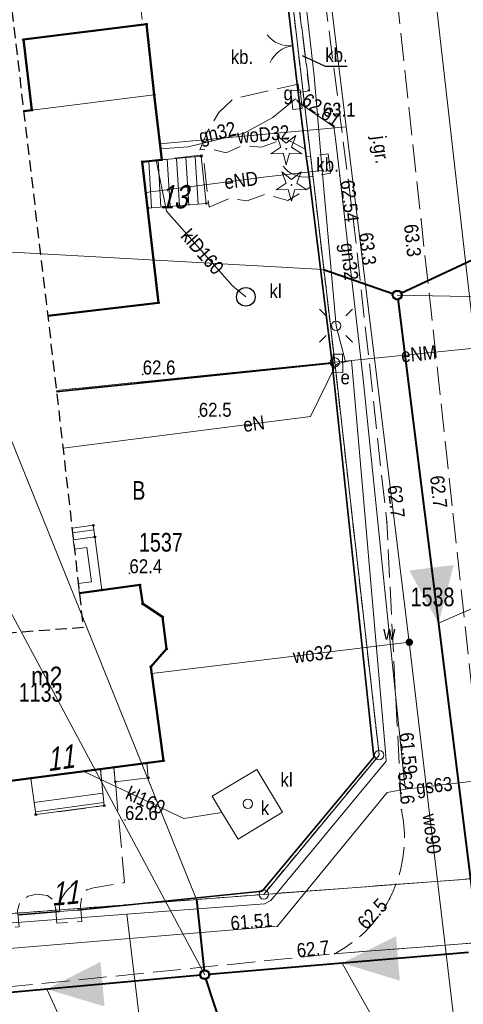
# Model space of a CAD drawing. Header units: metres. Extents: x 6473643 to 6474152, y 5887143 to 5887462.
# Tile 21 of 35: x 6473871 to 6473895, y 5887326 to 5887379. Entities that reach past the tile are written whole.
import ezdxf
from ezdxf.enums import TextEntityAlignment as Align

# ---------------------------------------------------------------- set-up
doc = ezdxf.new("R2010")
doc.units = ezdxf.units.M
doc.header["$MEASUREMENT"] = 0
for name, pattern in [('0.5_0.5', [1, 0.5, -0.5]), ('1.5_0.5', [2, 1.5, -0.5]), ('2', [0.9, 0.6, -0.3]), ('219-500', [0]), ('otob_500', [0]), ('otof_500', [0])]:
    doc.linetypes.add(name, pattern=pattern)
doc.layers.get('0').update_dxf_attribs({"color": 2, "linetype": 'CONTINUOUS', "lineweight": 5})
for name, color, linetype in [('202-punkt graniczny', 7, 'CONTINUOUS'), ('210-oznaczenie konturu użytku gruntowego', 7, 'CONTINUOUS'), ('211-numer działki ewidencyjnej', 7, 'CONTINUOUS'), ('218-kontur użytku gruntowego', 7, 'CONTINUOUS'), ('219-działka ewidencyjna', 7, 'CONTINUOUS'), ('238-Punkt adresowy', 7, 'CONTINUOUS'), ('238-Punkt adresowy budynku', 7, 'CONTINUOUS'), ('312-budynek ewidencyjny', 7, 'CONTINUOUS'), ('312-oznaczenie budynku ewidencyjnego', 7, 'CONTINUOUS'), ('312-oznaczenie budynku ewidencyjnego-Atr117', 7, 'CONTINUOUS'), ('320-blok - kondygnacja nadziemna', 7, 'CONTINUOUS'), ('352-schody', 7, 'CONTINUOUS'), ('brama', 7, 'CONTINUOUS'), ('drzewo iglaste', 7, 'CONTINUOUS'), ('furtka', 7, 'CONTINUOUS'), ('inny obiekt trwale związany z budynkiem (powierzchnia)', 7, 'CONTINUOUS'), ('jezdnia', 7, 'CONTINUOUS'), ('jezdnia-Atr17', 7, 'CONTINUOUS'), ('latarnia', 7, 'CONTINUOUS'), ('obszar utwardzony', 7, 'CONTINUOUS'), ('obszar utwardzony-Atr17', 7, 'CONTINUOUS'), ('ogrodzenie trwałe', 7, 'CONTINUOUS'), ('osadnik  szambo', 7, 'CONTINUOUS'), ('osadnik  szambo-Atr17', 7, 'CONTINUOUS'), ('pikieta naturalna', 7, 'CONTINUOUS'), ('pikieta naturalna-Atr2', 7, 'CONTINUOUS'), ('przewód elektroenergetyczny podziemny', 7, 'CONTINUOUS'), ('przewód elektroenergetyczny podziemny-Atr1', 7, 'CONTINUOUS'), ('przewód gazowy', 7, 'CONTINUOUS'), ('przewód gazowy-Atr1', 7, 'CONTINUOUS'), ('przewód kanalizacyjny', 7, 'CONTINUOUS'), ('przewód kanalizacyjny-Atr1', 7, 'CONTINUOUS'), ('przewód telekomunikacyjny podziemny', 7, 'CONTINUOUS'), ('przewód wodociągowy', 7, 'CONTINUOUS'), ('przewód wodociągowy-Atr1', 7, 'CONTINUOUS'), ('Punkt budynku', 7, 'CONTINUOUS'), ('rzedna', 7, 'CONTINUOUS'), ('rzedna-Atr2', 7, 'CONTINUOUS'), ('SJ_5_Węzły_1', 7, 'CONTINUOUS'), ('szafa elektroenergetyczna lub kontener', 7, 'CONTINUOUS'), ('szafa elektroenergetyczna lub kontener-Atr17', 7, 'CONTINUOUS'), ('szafa gazowa lub kontener', 7, 'CONTINUOUS'), ('szafa gazowa lub kontener-Atr17', 7, 'CONTINUOUS'), ('taras', 7, 'CONTINUOUS'), ('właz do komory lub kanału - okrągły', 7, 'CONTINUOUS'), ('właz do komory lub kanału - okrągły-Atr17', 7, 'CONTINUOUS'), ('Zakres', 7, 'CONTINUOUS'), ('zasuwa lub zawór', 7, 'CONTINUOUS'), ('zasuwa lub zawór-Atr17', 7, 'CONTINUOUS')]:
    doc.layers.add(name, color=color, linetype=linetype)
for name, color, linetype, lineweight in [('SJ_26_Teksty', 7, 'CONTINUOUS', 20), ('SJ_28_Linie_odn', 7, 'CONTINUOUS', 20), ('SJ_8_KS_GRAWITA_1', 34, 'CONTINUOUS', 40), ('SJ_8_KS_PRZYŁĄCZA', 40, 'CONTINUOUS', 40)]:
    doc.layers.add(name, color=color, linetype=linetype, lineweight=lineweight)
doc.styles.get("Standard").update_dxf_attribs({"font": 'Working1250', "width": 0.75})
doc.linetypes.add('902-500', pattern='A,3.75,0,[1,ksztalty.shx,S=0.5,R=0,X=0,Y=0],3.75', length=7.5)

# ---------------------------------------------------------------- blocks, each defined once
blk = doc.blocks.new('PUNKTBUD')
at = {"color": 0}
blk.add_circle((0, 0), 0.045, dxfattribs=at)
blk = doc.blocks.new('202')
at = {"color": 0, "linetype": 'Continuous', "lineweight": 0}
blk.add_circle((0, 0), 0.25, dxfattribs=at)
blk = doc.blocks.new('OP011')
at = {"linetype": 'Continuous', "lineweight": 13}
h = blk.add_hatch(color=0, dxfattribs=at)
edge = h.paths.add_edge_path()
edge.add_arc((0, 0), 0.05, 0, 360)
at = {"color": 0, "linetype": 'Continuous', "lineweight": 13}
for p, q in [((-0.283, 0.093), (-0.512, 0.706)), ((-0.512, 0.706), (0, 0.299)), ((0, 0.299), (0.512, 0.706)), ((0.512, 0.706), (0.283, 0.093)), ((-0.828, -0.268), (-0.283, 0.093)), ((0.283, 0.093), (0.828, -0.268)), ((-0.175, -0.24), (-0.828, -0.268)), ((0, -0.87), (-0.175, -0.24)), ((0.175, -0.24), (0, -0.87)), ((0.828, -0.268), (0.175, -0.24))]:
    blk.add_line(p, q, dxfattribs=at)
blk = doc.blocks.new('OK02')
at = {"color": 0, "linetype": 'Continuous', "lineweight": 0}
for centre, start, end in [((-1.5, 0), 0, 60), ((1.5, 0), 120, 180)]:
    blk.add_arc(centre, 1.5, start, end, dxfattribs=at)
blk = doc.blocks.new('US20')
at = {"color": 0, "linetype": 'Continuous', "lineweight": 13}
for p, q in [((-0.5, -0.25), (-0.5, 0.25)), ((-0.5, 0.25), (0.5, 0.25)), ((0.5, -0.25), (0.5, 0.25)), ((-0.5, -0.25), (0.5, -0.25))]:
    blk.add_line(p, q, dxfattribs=at)
blk = doc.blocks.new('OK04')
at = {"color": 0, "linetype": 'Continuous', "lineweight": 0}
blk.add_arc((1.5, 0.001), 1.5, 120, 180, dxfattribs=at)
blk = doc.blocks.new('PW01')
at = {"linetype": 'Continuous', "lineweight": 13}
h = blk.add_hatch(color=0, dxfattribs=at)
edge = h.paths.add_edge_path()
edge.add_arc((0, 0), 0.045, 0, 360)
blk = doc.blocks.new('SM01')
at = {"color": 0, "linetype": 'Continuous', "lineweight": 13}
for p, q in [((-0.53, 0.531), (-0.883, 0.884)), ((0.531, 0.531), (0.884, 0.884)), ((-0.53, -0.53), (-0.883, -0.883)), ((0.531, -0.53), (0.884, -0.883))]:
    blk.add_line(p, q, dxfattribs=at)
blk.add_circle((0, 0), 0.25, dxfattribs=at)
blk = doc.blocks.new('US18')
at = {"color": 0, "linetype": 'Continuous', "lineweight": 13}
for p, q in [((-0.5, -0.25), (-0.5, 0.25)), ((-0.5, 0.25), (0.5, 0.25)), ((0.5, -0.25), (0.5, 0.25)), ((-0.5, -0.25), (0.5, -0.25))]:
    blk.add_line(p, q, dxfattribs=at)
blk = doc.blocks.new('US25')
at = {"linetype": 'Continuous', "lineweight": 0}
h = blk.add_hatch(color=0, dxfattribs=at)
edge = h.paths.add_edge_path()
edge.add_arc((0, 0), 0.2, 0, 360)
blk = doc.blocks.new('SUKM')
at = {"color": 0, "linetype": 'Continuous'}
blk.add_circle((0, 0), 0.5, dxfattribs=at)
blk = doc.blocks.new('US22')
at = {"color": 0, "linetype": 'Continuous', "lineweight": 13}
blk.add_circle((0, 0), 0.25, dxfattribs=at)

msp = doc.modelspace()

# ---------------------------------------------------------------- linework, layer by layer
at = {"layer": '218-kontur użytku gruntowego', "color": 3, "linetype": '0.5_0.5', "lineweight": 18, "flags": 128}
for points in [[(6473888.36, 5887360.14), (6473885.66, 5887383.16)], [(6473885.66, 5887383.16), (6473888.36, 5887360.14)], [(6473873.435, 5887358.629), (6473888.36, 5887360.14)], [(6473888.36, 5887360.14), (6473873.435, 5887358.629)], [(6473890.74, 5887339.08), (6473888.36, 5887360.14)], [(6473888.36, 5887360.14), (6473890.74, 5887339.08)], [(6473884.55, 5887331.61), (6473890.74, 5887339.08)], [(6473890.74, 5887339.08), (6473884.55, 5887331.61)], [(6473884.55, 5887331.61), (6473907.49, 5887333.34)], [(6473907.49, 5887333.34), (6473884.55, 5887331.61)], [(6473863.22, 5887329.99), (6473884.55, 5887331.61)], [(6473884.55, 5887331.61), (6473863.22, 5887329.99)]]:
    msp.add_lwpolyline(points, dxfattribs=at)
at = {"layer": '219-działka ewidencyjna', "color": 7, "linetype": '219-500', "lineweight": 18, "flags": 128}
for points in [[(6473888.36, 5887360.14), (6473885.66, 5887383.16)], [(6473888.36, 5887360.14), (6473897.31, 5887361.05)], [(6473888.36, 5887360.14), (6473873.435, 5887358.629)], [(6473888.36, 5887360.14), (6473890.74, 5887339.08)], [(6473884.55, 5887331.61), (6473890.74, 5887339.08)], [(6473884.55, 5887331.61), (6473907.49, 5887333.34)], [(6473863.22, 5887329.99), (6473884.55, 5887331.61)]]:
    msp.add_lwpolyline(points, dxfattribs=at)
at = {"layer": '312-budynek ewidencyjny', "color": 7, "linetype": 'Continuous', "lineweight": 50, "flags": 128}
for points in [[(6473871.66, 5887377.44), (6473878.26, 5887378.27)], [(6473878.26, 5887378.27), (6473878.68, 5887374.49)], [(6473872.11, 5887373.66), (6473871.66, 5887377.44)], [(6473878.68, 5887374.49), (6473879.08, 5887371)], [(6473871.676, 5887373.609), (6473872.11, 5887373.66)], [(6473879.08, 5887371), (6473878.04, 5887370.89)], [(6473878.04, 5887370.89), (6473878.91, 5887363.33)], [(6473878.91, 5887363.33), (6473872.966, 5887362.628)], [(6473874.662, 5887347.767), (6473877.91, 5887348.2)], [(6473877.91, 5887348.2), (6473878.06, 5887347.19)], [(6473878.06, 5887347.19), (6473879.13, 5887346.49)], [(6473879.13, 5887346.49), (6473879.34, 5887344.77)], [(6473879.34, 5887344.77), (6473878.5, 5887343.82)], [(6473878.5, 5887343.82), (6473879.18, 5887338.78)], [(6473879.18, 5887338.78), (6473869.74, 5887337.53)]]:
    msp.add_lwpolyline(points, dxfattribs=at)
at = {"layer": '320-blok - kondygnacja nadziemna', "color": 7, "linetype": 'Continuous', "lineweight": 18, "flags": 128}
msp.add_lwpolyline([(6473872.11, 5887373.66), (6473878.68, 5887374.49), (6473878.26, 5887378.27), (6473871.66, 5887377.44)], close=True, dxfattribs=at)
at = {"layer": '352-schody', "color": 7, "linetype": 'Continuous', "lineweight": 18, "flags": 128}
for points in [[(6473879.08, 5887371), (6473881.2, 5887371.19), (6473881.47, 5887368.66), (6473878.34, 5887368.41), (6473878.04, 5887370.89)], [(6473879.08, 5887371), (6473881.2, 5887371.19), (6473881.47, 5887368.66), (6473878.34, 5887368.41), (6473878.04, 5887370.89)], [(6473875.49, 5887350.78), (6473874.34, 5887350.62), (6473874.27, 5887351.25), (6473875.41, 5887351.4)], [(6473875.49, 5887350.78), (6473874.34, 5887350.62), (6473874.27, 5887351.25), (6473875.41, 5887351.4)], [(6473872.06, 5887337.83), (6473875.79, 5887338.32), (6473875.99, 5887336.37), (6473872.33, 5887335.89)], [(6473872.06, 5887337.83), (6473875.79, 5887338.32), (6473875.99, 5887336.37), (6473872.33, 5887335.89)]]:
    msp.add_lwpolyline(points, close=True, dxfattribs=at)
for points in [[(6473879.531, 5887368.505), (6473879.38, 5887371.027)], [(6473880.03, 5887368.545), (6473879.879, 5887371.072)], [(6473880.528, 5887368.585), (6473880.377, 5887371.116)], [(6473881.027, 5887368.625), (6473880.875, 5887371.161)], [(6473878.534, 5887368.426), (6473878.385, 5887370.926)], [(6473879.033, 5887368.465), (6473878.882, 5887370.979)], [(6473874.297, 5887351.004), (6473875.442, 5887351.152)], [(6473872.239, 5887336.542), (6473875.922, 5887337.033)], [(6473872.308, 5887336.046), (6473875.973, 5887336.535)]]:
    msp.add_lwpolyline(points, dxfattribs=at)
at = {"layer": 'brama', "color": 7, "linetype": 'otob_500', "lineweight": 18, "flags": 128}
msp.add_lwpolyline([(6473886.35, 5887375.05), (6473885.86, 5887379.18)], dxfattribs=at)
at = {"layer": 'furtka', "color": 7, "linetype": 'otof_500', "lineweight": 18, "flags": 128}
for points in [[(6473886.98, 5887370.09), (6473886.83, 5887371.17)], [(6473873.59, 5887330.7), (6473874.54, 5887330.76)]]:
    msp.add_lwpolyline(points, dxfattribs=at)
at = {"layer": 'inny obiekt trwale związany z budynkiem (powierzchnia)', "color": 7, "linetype": 'Continuous', "lineweight": 18, "flags": 128}
msp.add_lwpolyline([(6473876.51, 5887338.42), (6473878.29, 5887338.65), (6473878.36, 5887337.86), (6473876.59, 5887337.65)], close=True, dxfattribs=at)
at = {"layer": 'jezdnia', "color": 7, "linetype": '1.5_0.5', "lineweight": 18, "flags": 128}
for points in [[(6473899.48, 5887331.52), (6473898.81, 5887332.11), (6473898.2, 5887332.77), (6473897.67, 5887333.49), (6473897.21, 5887334.26), (6473896.84, 5887335.08), (6473896.56, 5887335.93), (6473896.36, 5887336.8), (6473894.7, 5887352.01), (6473892.99, 5887367.8), (6473891.24, 5887383.95), (6473889.82, 5887400.38), (6473889.74, 5887402.66), (6473890.69, 5887405.97), (6473892.86, 5887408.74), (6473895.49, 5887410.16), (6473877.56, 5887406.9), (6473881.59, 5887405.23), (6473884.29, 5887402.93), (6473885.75, 5887399.69), (6473887.32, 5887383.63), (6473889.41, 5887367.37), (6473891.15, 5887351.58), (6473891.94, 5887336.15), (6473892.05, 5887335.51), (6473892.1, 5887334.86), (6473892.09, 5887334.2), (6473892.02, 5887333.55), (6473891.89, 5887332.91), (6473891.7, 5887332.29), (6473891.46, 5887331.69), (6473891.15, 5887331.11), (6473890.8, 5887330.56), (6473890.4, 5887330.05), (6473889.95, 5887329.57), (6473889.45, 5887329.14), (6473888.92, 5887328.76), (6473888.36, 5887328.43), (6473904.44, 5887329.67), (6473903.55, 5887329.76), (6473902.67, 5887329.93), (6473901.81, 5887330.2), (6473900.99, 5887330.56), (6473900.21, 5887331)], [(6473796.48, 5887317.98), (6473796.89, 5887313.95), (6473779.68, 5887310.45), (6473779.77, 5887309.16), (6473806.66, 5887313.71), (6473832.89, 5887317.8), (6473864.02, 5887321.27), (6473904.53, 5887324.33), (6473928.18, 5887325.77), (6473950.3, 5887326.96), (6473984.93, 5887329.56), (6474007.77, 5887330.78), (6474030.98, 5887332.22), (6474030.08, 5887338.4), (6474006.87, 5887336.63), (6473984.87, 5887334.82), (6473949.95, 5887332.02), (6473927.93, 5887330.99), (6473907.04, 5887329.82), (6473904.44, 5887329.67), (6473888.36, 5887328.43), (6473885.84, 5887328.17), (6473863.78, 5887325.93), (6473832.45, 5887322.41), (6473805.67, 5887319.05)]]:
    msp.add_lwpolyline(points, close=True, dxfattribs=at)
at = {"layer": 'obszar utwardzony', "color": 7, "linetype": '1.5_0.5', "lineweight": 18, "flags": 128}
for points in [[(6473886.41, 5887379.59), (6473885.83, 5887379.51), (6473885.33, 5887383.09), (6473877.56, 5887381.93), (6473877.86, 5887379.86), (6473878.06, 5887378.25), (6473878.26, 5887378.27), (6473879.08, 5887371), (6473881.3, 5887371.27), (6473881.62, 5887368.45), (6473882.74, 5887368.94), (6473883.66, 5887368.8), (6473884.63, 5887369.15), (6473885.85, 5887368.82), (6473887.08, 5887369.55), (6473886.77, 5887371.57), (6473885.7, 5887372.14), (6473884.43, 5887371.68), (6473883.4, 5887371.77), (6473882.54, 5887371.37), (6473881.82, 5887371.55), (6473881.12, 5887371.54), (6473881.53, 5887372.52), (6473882.15, 5887373.53), (6473882.89, 5887374.25), (6473886.39, 5887375.06), (6473886.43, 5887374.7), (6473887.01, 5887374.73)], [(6473886.42, 5887374.61), (6473887, 5887374.7), (6473886.4, 5887379.6), (6473885.79, 5887379.52)], [(6473888.14, 5887370.28), (6473888.01, 5887371.32), (6473886.83, 5887371.17), (6473886.98, 5887370.09)], [(6473873.38, 5887330.97), (6473873.45, 5887330.07), (6473874.79, 5887330.16), (6473874.72, 5887331.01), (6473874.79, 5887331.52), (6473875.06, 5887331.86), (6473875.42, 5887331.96), (6473877.09, 5887332.24), (6473876.59, 5887337.65), (6473876.51, 5887338.42), (6473875.79, 5887338.32), (6473875.99, 5887336.37), (6473872.33, 5887335.89), (6473872.06, 5887337.83), (6473869.74, 5887337.53), (6473869.56, 5887338.83), (6473866.42, 5887338.41), (6473862.15, 5887337.76), (6473863.08, 5887330.86), (6473866.45, 5887331.15), (6473866.95, 5887331), (6473867.26, 5887330.7), (6473867.42, 5887330.39), (6473867.5, 5887329.57), (6473871.44, 5887329.87), (6473871.34, 5887330.75), (6473871.47, 5887331.22), (6473871.91, 5887331.51), (6473872.38, 5887331.62), (6473872.95, 5887331.55), (6473873.26, 5887331.31)]]:
    msp.add_lwpolyline(points, close=True, dxfattribs=at)
at = {"layer": 'obszar utwardzony-Atr17', "color": 7, "flags": 128}
msp.add_lwpolyline([(6473886.62, 5887376.59), (6473887.85, 5887376.01), (6473889.026, 5887376.01)], dxfattribs=at)
at = {"layer": 'ogrodzenie trwałe', "color": 7, "linetype": '902-500', "lineweight": 35, "flags": 128}
for points in [[(6473874.54, 5887330.76), (6473884.46, 5887331.79), (6473890.45, 5887338.96), (6473888.23, 5887360.1), (6473886.98, 5887370.09), (6473886.83, 5887371.17), (6473886.35, 5887375.05), (6473885.86, 5887379.18), (6473885.43, 5887383.11), (6473883.4, 5887400.72), (6473877.08, 5887404.39), (6473865.99, 5887402.6)], [(6473873.444, 5887358.554), (6473888.23, 5887360.1)], [(6473871.42, 5887330.51), (6473873.59, 5887330.7)]]:
    msp.add_lwpolyline(points, dxfattribs=at)
at = {"layer": 'osadnik  szambo', "color": 34, "linetype": 'Continuous', "lineweight": 18, "flags": 128}
msp.add_lwpolyline([(6473884.19, 5887338.3), (6473885.56, 5887336.02), (6473883.18, 5887334.57), (6473882.3, 5887336), (6473881.78, 5887336.88)], close=True, dxfattribs=at)
at = {"layer": 'przewód elektroenergetyczny podziemny', "color": 1, "linetype": 'Continuous', "lineweight": 18, "flags": 128}
for points in [[(6473884.46, 5887401.65), (6473885.09, 5887394.43), (6473887.25, 5887375.5), (6473887.69, 5887370.42), (6473888.43, 5887362.1), (6473888.94, 5887360.17), (6473888.54, 5887360.08)], [(6473878.23, 5887369.24), (6473884.69, 5887370.08), (6473887.69, 5887370.42)], [(6473831.86, 5887325.27), (6473863.26, 5887329.49), (6473877.21, 5887330.55), (6473884.59, 5887331.11), (6473884.93, 5887331.29), (6473891.12, 5887338.76), (6473891.06, 5887339.46), (6473889.26, 5887360.23), (6473896.41, 5887360.96), (6473899.22, 5887339.71), (6473899.4, 5887339.38), (6473907.17, 5887332.95), (6473927.54, 5887334.43), (6473952.38, 5887336.23), (6473958.66, 5887336.71), (6473959.66, 5887336.78), (6473984.28, 5887338.64)], [(6473873.786, 5887355.528), (6473887.06, 5887357.24), (6473888.4, 5887359.97), (6473888.54, 5887360.08)], [(6473889.26, 5887360.23), (6473888.54, 5887360.08)], [(6473877.21, 5887330.55), (6473878.44, 5887320.32)]]:
    msp.add_lwpolyline(points, dxfattribs=at)
at = {"layer": 'przewód gazowy', "color": 40, "linetype": 'Continuous', "lineweight": 18, "flags": 128}
for points in [[(6473879.02, 5887371.58), (6473880.5, 5887371.69), (6473883.51, 5887372.43), (6473885.04, 5887373.26), (6473886.26, 5887374.26)], [(6473892.16, 5887337.26), (6473892.1, 5887337.63), (6473889.88, 5887359.24), (6473888.63, 5887370.14), (6473888.42, 5887371.98), (6473888.31, 5887372.76), (6473886.45, 5887374.06), (6473886.31, 5887374.22)], [(6473984.21, 5887337.4), (6473964.97, 5887335.92), (6473949.07, 5887334.71), (6473944.14, 5887334.37), (6473926.74, 5887332.98), (6473910.99, 5887331.8), (6473906.37, 5887331.45), (6473901.44, 5887335.69), (6473898.54, 5887338), (6473892.16, 5887337.26), (6473891.18, 5887337.08), (6473885.29, 5887329.9), (6473861.68, 5887327.94), (6473846.99, 5887325.96), (6473832.41, 5887323.89), (6473813.49, 5887321.38), (6473793.81, 5887317.53), (6473774.19, 5887313.65), (6473755.22, 5887310.09), (6473736.37, 5887306.36), (6473711.47, 5887301.26), (6473705.4, 5887306.39), (6473698.93, 5887306.14), (6473698.16, 5887306.12)]]:
    msp.add_lwpolyline(points, dxfattribs=at)
at = {"layer": 'przewód kanalizacyjny', "color": 34, "linetype": 'Continuous', "lineweight": 18, "flags": 128}
for points in [[(6473883.59, 5887363.65), (6473882.88, 5887364.24), (6473879.33, 5887368.24), (6473878.79, 5887370.97)], [(6473874.87, 5887338.21), (6473880.27, 5887335.68), (6473882.3, 5887336)]]:
    msp.add_lwpolyline(points, dxfattribs=at)
at = {"layer": 'przewód telekomunikacyjny podziemny', "color": 30, "linetype": 'Continuous', "lineweight": 18, "flags": 128}
msp.add_lwpolyline([(6473889.67, 5887414.94), (6473889.85, 5887414.6), (6473891.42, 5887401.06), (6473893.37, 5887383.19), (6473896.46, 5887355.96), (6473898.72, 5887338.34), (6473907.7, 5887332.05), (6473925.7, 5887333.72)], dxfattribs=at)
at = {"layer": 'przewód wodociągowy', "color": 5, "linetype": 'Continuous', "lineweight": 18, "flags": 128}
for points in [[(6473884.04, 5887413.34), (6473884.07, 5887413.08), (6473888.98, 5887372.77), (6473892.36, 5887345.13), (6473894.95, 5887323.3), (6473894.99, 5887322.95)], [(6473878.98, 5887371.86), (6473888.98, 5887372.77)], [(6473878.55, 5887343.45), (6473892.36, 5887345.13)]]:
    msp.add_lwpolyline(points, dxfattribs=at)
at = {"layer": 'SJ_26_Teksty'}
for p, q in [((6473893.925, 5887346.146), (6473904.719, 5887350.879)), ((6473888.761, 5887327.927), (6473904.525, 5887299.799)), ((6473872.916, 5887326.525), (6473891.472, 5887286.459))]:
    msp.add_line(p, q, dxfattribs=at)
at = {"layer": 'SJ_28_Linie_odn'}
for points in [[(6473887.75, 5887365.119), (6473867.831, 5887366.233), (6473864.051, 5887366.233)], [(6473891.714, 5887363.746), (6473915.36, 5887363.292), (6473919.14, 5887363.292)], [(6473880.948, 5887331.333), (6473869.429, 5887359.844), (6473865.649, 5887359.844)], [(6473881.386, 5887327.306), (6473870.116, 5887348.325), (6473866.336, 5887348.325)]]:
    msp.add_lwpolyline(points, dxfattribs=at)
at = {"layer": 'SJ_5_Węzły_1'}
for centre, radius in [((6473891.714, 5887363.746), 0.266), ((6473891.714, 5887363.746), 0.212), ((6473881.386, 5887327.306), 0.266), ((6473881.386, 5887327.306), 0.212)]:
    msp.add_circle(centre, radius, dxfattribs=at)
at = {"layer": 'SJ_8_KS_GRAWITA_1'}
for p, q in [((6473891.741, 5887363.535), (6473896.061, 5887329.142)), ((6473895.538, 5887328.497), (6473881.598, 5887327.324)), ((6473881.174, 5887327.287), (6473865.043, 5887325.799))]:
    msp.add_line(p, q, dxfattribs=at)
for points in [[(6473893.925, 5887346.146, 0, 2.4, 0), (6473893.551, 5887349.123, 0, 2.4, 0)], [(6473888.761, 5887327.927, 0, 2.4, 0), (6473891.75, 5887328.178, 0, 2.4, 0)], [(6473872.916, 5887326.525, 0, 2.4, 0), (6473875.903, 5887326.8, 0, 2.4, 0)]]:
    msp.add_lwpolyline(points, format="xyseb", dxfattribs=at)
at = {"layer": 'SJ_8_KS_PRZYŁĄCZA'}
for p, q in [((6473896.701, 5887366.081), (6473891.906, 5887363.836)), ((6473887.75, 5887365.119), (6473891.513, 5887363.815)), ((6473880.948, 5887331.333), (6473881.363, 5887327.517)), ((6473883.542, 5887320.697), (6473881.452, 5887327.104))]:
    msp.add_line(p, q, dxfattribs=at)
at = {"layer": 'taras', "color": 0, "lineweight": 18}
for p, q in [((6473874.339, 5887350.623), (6473875.49, 5887350.78)), ((6473874.339, 5887350.623), (6473874.373, 5887350.375)), ((6473875.49, 5887350.78), (6473875.87, 5887347.94)), ((6473874.406, 5887350.128), (6473874.373, 5887350.375)), ((6473874.406, 5887350.128), (6473875.061, 5887350.217)), ((6473875.061, 5887350.217), (6473875.308, 5887348.369)), ((6473875.308, 5887348.369), (6473874.593, 5887348.274)), ((6473874.593, 5887348.274), (6473874.627, 5887348.026)), ((6473874.66, 5887347.778), (6473874.627, 5887348.026)), ((6473875.87, 5887347.94), (6473874.66, 5887347.778))]:
    msp.add_line(p, q, dxfattribs=at)
at = {"layer": 'Zakres', "color": 5, "linetype": '2', "lineweight": 25, "flags": 128}
msp.add_lwpolyline([(6473727.61, 5887321.64), (6473721.48, 5887351.3), (6473723.03, 5887362.61), (6473724.52, 5887364.55), (6473735.35, 5887366.3), (6473764.96, 5887371.1), (6473794.08, 5887375.83), (6473823.72, 5887380.63), (6473853.3, 5887385.43), (6473869.98, 5887388.14), (6473870.76, 5887381.43), (6473870.76, 5887381.41), (6473873.46, 5887358.42), (6473874.87, 5887345.92), (6473862.08, 5887344.95), (6473861.22, 5887344.86), (6473829.79, 5887340.64), (6473810.72, 5887338.08), (6473809.82, 5887337.93), (6473800.99, 5887336.19), (6473800.97, 5887336.18), (6473772.01, 5887330.44), (6473742.58, 5887324.6)], close=True, dxfattribs=at)

# ---------------------------------------------------------------- block references
at = {"layer": '202-punkt graniczny', "color": 7, "linetype": 'Continuous', "lineweight": 18}
for p in [(6473888.36, 5887360.14), (6473890.74, 5887339.08), (6473884.55, 5887331.61)]:
    msp.add_blockref('202', p, dxfattribs=at)
at = {"layer": 'brama', "color": 7, "linetype": 'Continuous', "lineweight": 18, "rotation": 96.76599999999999}
msp.add_blockref('OK02', (6473886.105, 5887377.115), dxfattribs=at)
at = {"layer": 'drzewo iglaste', "color": 94, "linetype": 'Continuous', "lineweight": 18}
for p in [(6473885.76, 5887371.59), (6473886.04, 5887369.65)]:
    msp.add_blockref('OP011', p, dxfattribs=at)
at = {"layer": 'furtka', "color": 7, "linetype": 'Continuous', "lineweight": 18}
for p, rotation in [((6473886.98, 5887370.09), 97.907), ((6473873.59, 5887330.7), 3.613999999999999)]:
    msp.add_blockref('OK04', p, dxfattribs=dict(at, rotation=rotation))
at = {"layer": 'latarnia', "color": 7, "linetype": 'Continuous', "lineweight": 18}
msp.add_blockref('SM01', (6473888.43, 5887362.1), dxfattribs=at)
at = {"layer": 'osadnik  szambo', "color": 34, "linetype": 'Continuous', "lineweight": 18}
msp.add_blockref('SUKM', (6473883.59, 5887363.65), dxfattribs=at)
at = {"layer": 'pikieta naturalna', "color": 7, "linetype": 'Continuous', "lineweight": 13}
for p in [(6473887.72, 5887373.31), (6473892.99, 5887367.8), (6473892.99, 5887367.8), (6473889.41, 5887367.37), (6473889.41, 5887367.37), (6473878.06, 5887359.49), (6473881.07, 5887357.22), (6473894.7, 5887352.01), (6473894.7, 5887352.01), (6473891.15, 5887351.58), (6473891.15, 5887351.58), (6473877.35, 5887348.83), (6473891.94, 5887336.15), (6473877.11, 5887335.6), (6473891.31, 5887331.39), (6473888.36, 5887328.43)]:
    msp.add_blockref('PW01', p, dxfattribs=at)
at = {"layer": 'Punkt budynku', "color": 5, "linetype": 'Continuous', "lineweight": 18}
for p in [(6473878.26, 5887378.27), (6473871.66, 5887377.44), (6473878.68, 5887374.49), (6473872.11, 5887373.66), (6473879.08, 5887371), (6473881.2, 5887371.19), (6473878.04, 5887370.89), (6473878.34, 5887368.41), (6473881.47, 5887368.66), (6473878.91, 5887363.33), (6473875.41, 5887351.4), (6473875.49, 5887350.78), (6473875.87, 5887347.94), (6473877.91, 5887348.2), (6473878.06, 5887347.19), (6473879.13, 5887346.49), (6473879.34, 5887344.77), (6473878.5, 5887343.82), (6473879.18, 5887338.78), (6473875.79, 5887338.32), (6473876.51, 5887338.42), (6473878.29, 5887338.65), (6473872.06, 5887337.83), (6473878.36, 5887337.86), (6473876.59, 5887337.65), (6473875.99, 5887336.37), (6473872.33, 5887335.89)]:
    msp.add_blockref('PUNKTBUD', p, dxfattribs=at)
at = {"layer": 'rzedna', "color": 7, "linetype": 'Continuous', "lineweight": 18}
for p in [(6473888.31, 5887372.76), (6473888.63, 5887370.14), (6473892.1, 5887337.63), (6473885.29, 5887329.9)]:
    msp.add_blockref('PW01', p, dxfattribs=at)
at = {"layer": 'szafa elektroenergetyczna lub kontener', "color": 1, "linetype": 'Continuous', "lineweight": 18, "rotation": 91.245}
msp.add_blockref('US18', (6473888.54, 5887360.08), dxfattribs=at)
at = {"layer": 'szafa gazowa lub kontener', "color": 40, "linetype": 'Continuous', "lineweight": 18, "rotation": 275.71}
msp.add_blockref('US20', (6473886.31, 5887374.22), dxfattribs=at)
at = {"layer": 'właz do komory lub kanału - okrągły', "color": 7, "linetype": 'Continuous', "lineweight": 18}
msp.add_blockref('US22', (6473883.7, 5887336.47), dxfattribs=at)
at = {"layer": 'zasuwa lub zawór', "color": 5, "linetype": 'Continuous', "lineweight": 18}
msp.add_blockref('US25', (6473892.36, 5887345.13), dxfattribs=at)

# ---------------------------------------------------------------- texts
at = {"layer": '210-oznaczenie konturu użytku gruntowego', "color": 3, "linetype": 'Continuous', "lineweight": 18, "width": 0.79}
msp.add_text('B', height=1, dxfattribs=at).set_placement((6473877.5, 5887352.77))
at = {"layer": '211-numer działki ewidencyjnej', "color": 7, "linetype": 'Continuous', "lineweight": 18, "width": 0.79}
for s, p in [('1537', (6473877.86, 5887349.99)), ('1538', (6473892.43, 5887347.06))]:
    msp.add_text(s, height=1, dxfattribs=at).set_placement(p)
at = {"layer": '238-Punkt adresowy', "color": 7, "linetype": 'Continuous', "lineweight": 25, "oblique": 15, "width": 0.79}
msp.add_text('13', height=1.25, dxfattribs=at).set_placement((6473879.72, 5887368.39), align=Align.CENTER)
at = {"layer": '238-Punkt adresowy budynku', "color": 7, "linetype": 'Continuous', "lineweight": 25, "oblique": 15, "width": 0.79}
for rotation, p in [(8.394, (6473873.71, 5887338.31)), (5.122, (6473873.92, 5887331.06))]:
    msp.add_text('11', height=1.25, rotation=rotation, dxfattribs=at).set_placement(p, align=Align.CENTER)
at = {"layer": '312-oznaczenie budynku ewidencyjnego', "color": 7, "linetype": 'Continuous', "lineweight": 18, "width": 0.79}
msp.add_text('1133', height=1, dxfattribs=at).set_placement((6473871.41, 5887341.94))
at = {"layer": '312-oznaczenie budynku ewidencyjnego-Atr117', "color": 7, "width": 0.9}
msp.add_text('m2', height=1, dxfattribs=at).set_placement((6473872.91, 5887343.32), align=Align.MIDDLE_CENTER)
at = {"layer": 'jezdnia-Atr17', "color": 7, "width": 0.9}
msp.add_text('j.gr.', height=0.75, rotation=277.324, dxfattribs=at).set_placement((6473890.37, 5887372.24))
at = {"layer": 'obszar utwardzony-Atr17', "color": 7, "width": 0.9}
for p in [(6473882.78, 5887376.14), (6473887.37, 5887370.36)]:
    msp.add_text('kb.', height=0.75, dxfattribs=at).set_placement(p)
msp.add_text('kb.', height=0.75, dxfattribs=at).set_placement((6473887.85, 5887376.018), align=Align.BOTTOM_LEFT)
at = {"layer": 'osadnik  szambo-Atr17', "color": 34, "width": 0.9}
for p in [(6473884.86, 5887363.58), (6473885.45, 5887337.38)]:
    msp.add_text('kl', height=0.75, dxfattribs=at).set_placement(p)
at = {"layer": 'pikieta naturalna-Atr2', "color": 7, "width": 0.9}
for s, p in [('63.1', (6473887.72, 5887373.31)), ('62.6', (6473878.06, 5887359.49)), ('62.5', (6473881.07, 5887357.22)), ('62.4', (6473877.35, 5887348.83)), ('62.6', (6473877.11, 5887335.6))]:
    msp.add_text(s, height=0.75, dxfattribs=at).set_placement(p)
for s, rotation, p in [('63.3', 276.181, (6473892.07, 5887367.51)), ('63.3', 276.181, (6473892.07, 5887367.51)), ('63.3', 276.288, (6473889.66, 5887367.06)), ('63.3', 276.288, (6473889.66, 5887367.06)), ('62.7', 276.181, (6473893.47, 5887354.03)), ('62.7', 276.181, (6473893.47, 5887354.03)), ('62.7', 276.288, (6473891.19, 5887353.51)), ('62.7', 276.288, (6473891.19, 5887353.51)), ('62.6', 276.099, (6473891.73, 5887338.15)), ('62.5', 46.847, (6473890.05, 5887329.67)), ('62.7', 5.808, (6473886.36, 5887328.23))]:
    msp.add_text(s, height=0.75, rotation=rotation, dxfattribs=at).set_placement(p)
at = {"layer": 'przewód elektroenergetyczny podziemny-Atr1', "color": 1, "width": 0.9}
for s, rotation, p in [('eND', 7.408, (6473882.44, 5887369.79)), ('eNM', 5.829, (6473891.92, 5887360.5)), ('eN', 8.154, (6473883.45, 5887356.77))]:
    msp.add_text(s, height=0.75, rotation=rotation, dxfattribs=at).set_placement(p, align=Align.MIDDLE_LEFT)
at = {"layer": 'przewód gazowy-Atr1', "color": 40, "width": 0.9}
msp.add_text('gn32', height=0.75, rotation=13.812, dxfattribs=at).set_placement((6473881.18, 5887371.86))
for s, rotation, p in [('gn32', 276.542, (6473889.04, 5887366.54)), ('gs63', 6.616, (6473892.72, 5887337.33))]:
    msp.add_text(s, height=0.75, rotation=rotation, dxfattribs=at).set_placement(p, align=Align.MIDDLE_LEFT)
at = {"layer": 'przewód kanalizacyjny-Atr1', "color": 34, "width": 0.9}
for s, rotation, p in [('klD160', 311.589, (6473880.33, 5887367.12)), ('kl160', 335.667, (6473877.23, 5887337.1))]:
    msp.add_text(s, height=0.75, rotation=rotation, dxfattribs=at).set_placement(p, align=Align.MIDDLE_LEFT)
at = {"layer": 'przewód wodociągowy-Atr1', "color": 5, "width": 0.9}
for s, rotation, p in [('woD32', 5.2, (6473883.13, 5887372.24)), ('wo32', 6.936, (6473886.12, 5887344.37)), ('wo90', 276.766, (6473893.45, 5887335.93))]:
    msp.add_text(s, height=0.75, rotation=rotation, dxfattribs=at).set_placement(p, align=Align.MIDDLE_LEFT)
at = {"layer": 'rzedna-Atr2', "color": 7, "width": 0.9}
for s, rotation, p in [('62.61', 325.049, (6473886.51, 5887374.02)), ('62.54', 276.542, (6473888.66, 5887369.87)), ('61.59', 275.865, (6473891.83, 5887340.26)), ('61.51', 4.745, (6473882.8, 5887329.69))]:
    msp.add_text(s, height=0.75, rotation=rotation, dxfattribs=at).set_placement(p)
at = {"layer": 'szafa elektroenergetyczna lub kontener-Atr17', "color": 1, "width": 0.9}
msp.add_text('e', height=0.75, dxfattribs=at).set_placement((6473888.67, 5887358.96))
at = {"layer": 'szafa gazowa lub kontener-Atr17', "color": 40, "width": 0.9}
msp.add_text('g', height=0.75, dxfattribs=at).set_placement((6473885.61, 5887374.19))
at = {"layer": 'właz do komory lub kanału - okrągły-Atr17', "color": 7, "width": 0.9}
msp.add_text('k', height=0.75, dxfattribs=at).set_placement((6473884.39, 5887335.86))
at = {"layer": 'zasuwa lub zawór-Atr17', "color": 5, "width": 0.9}
msp.add_text('w', height=0.75, dxfattribs=at).set_placement((6473890.96, 5887345.26))

doc.saveas('drawing.dxf')
